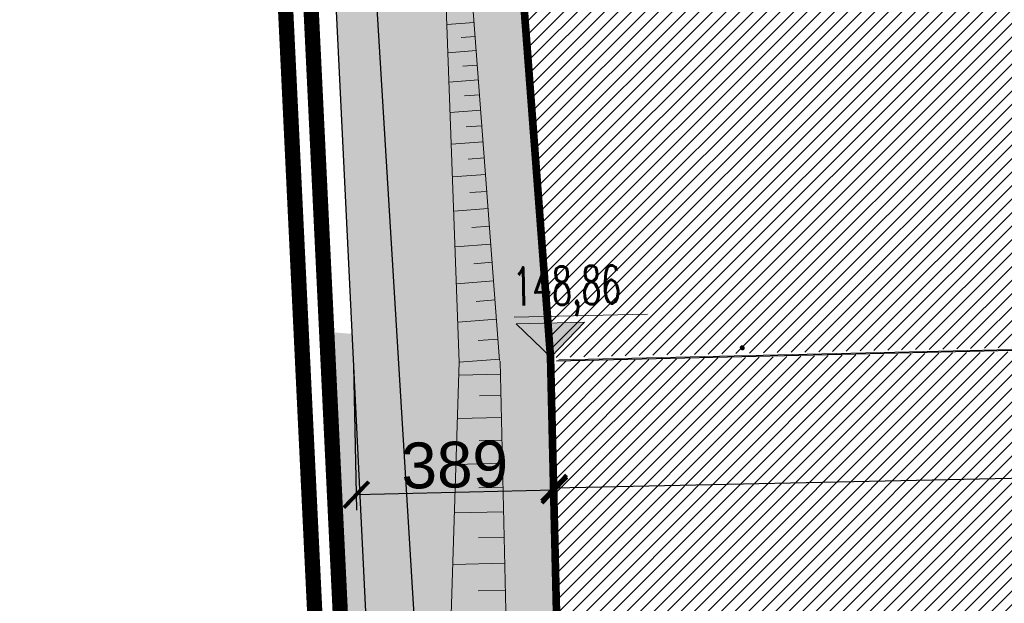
# Model space of a CAD drawing. Header units: metres. Extents: x 6438197 to 12957343, y 5629874 to 11322802.
# Tile 20 of 115: x 6443083 to 6445015, y 5641291 to 5642435. Entities that reach past the tile are written whole.
import ezdxf

# ---------------------------------------------------------------- set-up
doc = ezdxf.new("R2010")
doc.units = ezdxf.units.M
doc.header["$MEASUREMENT"] = 0
doc.header["$PDMODE"] = 3
doc.linetypes.add('ACAD_ISO04W100', pattern=[30, 24, -3, 0, -3])
for name, color, linetype, lineweight in [('_A_ZAGOSPODAROWANIE', 9, 'Continuous', 9), ('_D_krawężnik 0-10', 240, 'Continuous', 15), ('_D_RZEDNE', 10, 'Continuous', 9), ('_D_SKARPA', 80, 'Continuous', 9), ('E-OŚWIETLENIE TERENU', 10, 'Continuous', 30), ('EA_07_granice działek', 200, 'Continuous', 70), ('GSPWPN', 7, 'Continuous', 15), ('WYMIAROWANIE', 6, 'Continuous', 9), ('WYPELNIENIA', 204, 'Continuous', 5)]:
    doc.layers.add(name, color=color, linetype=linetype, lineweight=lineweight)
doc.layers.add('A-ogrodzenie', color=3, linetype='FENCELINE2')
doc.styles.add('Arial', font='arial.ttf')
doc.styles.add('simplex', font='simplex.shx', dxfattribs={"width": 0.6})
doc.linetypes.add('FENCELINE2', pattern='A,0.25,-0.1,[132,ltypeshp.shx,S=0.1,R=0,X=-0.1,Y=0],-0.1,1', length=1.45)
doc.dimstyles.new('proart_1_500', dxfattribs={"dimtxt": 90, "dimasz": 50, "dimexe": 30, "dimexo": 10, "dimgap": 8, "dimtad": 1, "dimrnd": 1, "dimzin": 9, "dimtxsty": 'Arial', "dimblk": 'ARCHTICK', "dimcen": 0, "dimclrd": 1, "dimclre": 1, "dimclrt": 3, "dimazin": 0, "dimtfac": 1, "dimtmove": 0, "dimatfit": 3, "dimfxl": 0, "dimarcsym": 0})
pattern_1 = [(37.5, (-64710.525, 3655.756), (-3.1496679, 96.34118845), [0, -76, 0, -85, 0, -81.25]), (7.5, (-64710.53, 3655.76), (88.4888353, 141.1073033), [0, -41, 0, -68.5, 0, -26.25]), (327.5, (-64772.025, 3655.76), (155.56371654, 0.3742936), [0, -25, 0, -90, 0, -117.5]), (317.5, (-64772.03, 3655.76), (150.180993, 43.9986286), [0, -12.5, 0, -59, 0, -67.5])]

# ---------------------------------------------------------------- blocks, each defined once
blk = doc.blocks.new('KOLO')
blk.add_hatch(color=0).paths.add_polyline_path([(0, -0.5), (-0.12941, -0.482963), (-0.25, -0.433013), (-0.353553, -0.353553), (-0.433013, -0.25), (-0.482963, -0.12941), (-0.5, 0), (-0.482963, 0.12941), (-0.433013, 0.25), (-0.353553, 0.353553), (-0.25, 0.433013), (-0.12941, 0.482963), (0, 0.5), (0.12941, 0.482963), (0.25, 0.433013), (0.353553, 0.353553), (0.433013, 0.25), (0.482963, 0.12941), (0.5, 0), (0.482963, -0.12941), (0.433013, -0.25), (0.353553, -0.353553), (0.25, -0.433013), (0.12941, -0.482963)])
blk = doc.blocks.new('_rzedne')
at = {"layer": '_D_RZEDNE'}
blk.add_hatch(color=256, dxfattribs=at).paths.add_polyline_path([(-0.447, 0.447), (0, 0), (0.447, 0.447)])
for p, q in [((-0.471, 0.533), (1.274, 0.533)), ((-0.447, 0.447), (0, 0)), ((-0.447, 0.447), (0.447, 0.447)), ((0.447, 0.447), (0, 0))]:
    blk.add_line(p, q, dxfattribs=at)
at = {"layer": '_D_RZEDNE', "style": 'simplex', "width": 0.6}
for tag, p in [('136,70', (-0.479, 1.301)), ('136,60', (-0.479, 0.683))]:
    blk.add_attdef(tag, p, '', height=0.5, dxfattribs=at)
blk = doc.blocks.new('_ArchTick')
at = {"color": 0, "linetype": 'ByBlock', "const_width": 0.15}
blk.add_lwpolyline([(-0.5, -0.5), (0.5, 0.5)], dxfattribs=at)
blk = doc.blocks.new('*D93')
at = {"layer": 'Defpoints', "color": 0}
for p in [(6443737.7, 5641766.6), (6444126.7, 5641756), (6443743.6, 5641503.7)]:
    blk.add_point(p, dxfattribs=at)
at = {"layer": 'WYMIAROWANIE', "color": 1, "lineweight": -2}
for p, q in [((6443737.9, 5641756.6), (6443744.3, 5641473.7)), ((6444127, 5641746), (6444132.9, 5641482.6)), ((6444132.3, 5641512.6), (6443743.6, 5641503.7))]:
    blk.add_line(p, q, dxfattribs=at)
at = {"layer": 'WYMIAROWANIE', "color": 1, "lineweight": -2, "xscale": 50, "yscale": 50, "zscale": 50}
for p, rotation in [((6443743.6, 5641503.7), 181.3003972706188), ((6444132.3, 5641512.6), 1.300397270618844)]:
    blk.add_blockref('_ArchTick', p, dxfattribs=dict(at, rotation=rotation))
at = {"layer": 'WYMIAROWANIE', "color": 3, "insert": (6443936.7, 5641562.1), "char_height": 90, "attachment_point": 5, "rotation": 1.3004, "style": 'Arial'}
blk.add_mtext('389', dxfattribs=at)
blk = doc.blocks.new('*D47')
at = {"layer": 'Defpoints', "color": 0}
for p in [(6447883.2, 5641854.9), (6444126.4, 5641773.5), (6447888.7, 5641598.2)]:
    blk.add_point(p, dxfattribs=at)
at = {"layer": 'WYMIAROWANIE', "color": 1, "lineweight": -2}
for p, q in [((6447883.4, 5641844.9), (6447889.4, 5641568.2)), ((6444126.6, 5641763.5), (6444132.6, 5641486.9)), ((6444131.9, 5641516.9), (6447888.7, 5641598.2))]:
    blk.add_line(p, q, dxfattribs=at)
at = {"layer": 'WYMIAROWANIE', "color": 1, "lineweight": -2, "xscale": 50, "yscale": 50, "zscale": 50}
for p, rotation in [((6447888.7, 5641598.2), 1.239919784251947), ((6444131.9, 5641516.9), 181.2399197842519)]:
    blk.add_blockref('_ArchTick', p, dxfattribs=dict(at, rotation=rotation))
at = {"layer": 'WYMIAROWANIE', "color": 3, "insert": (6446009.1, 5641611.5), "char_height": 90, "attachment_point": 5, "rotation": 1.2399, "style": 'Arial'}
blk.add_mtext('3758', dxfattribs=at)
blk = doc.blocks.new('*D48')
at = {"layer": 'Defpoints', "color": 0}
for p in [(6444126.5, 5641766.4), (6447268.9, 5640537.6), (6444157, 5640464.7)]:
    blk.add_point(p, dxfattribs=at)
at = {"layer": 'WYMIAROWANIE', "color": 1, "lineweight": -2}
for p, q in [((6444136.5, 5641766.6), (6447268.4, 5641839.9)), ((6447238.5, 5641839.2), (6447268.9, 5640537.6)), ((6444167, 5640464.9), (6447298.9, 5640538.3))]:
    blk.add_line(p, q, dxfattribs=at)
at = {"layer": 'WYMIAROWANIE', "color": 1, "lineweight": -2, "xscale": 50, "yscale": 50, "zscale": 50}
for p, rotation in [((6447238.5, 5641839.2), 91.34161343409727), ((6447268.9, 5640537.6), 271.3416134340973)]:
    blk.add_blockref('_ArchTick', p, dxfattribs=dict(at, rotation=rotation))
at = {"layer": 'WYMIAROWANIE', "color": 3, "insert": (6447307.7, 5641189.7), "char_height": 90, "attachment_point": 5, "rotation": 271.3416, "style": 'Arial'}
blk.add_mtext('1302', dxfattribs=at)

msp = doc.modelspace()

# ---------------------------------------------------------------- hatches: boundary and pattern name
at = {"layer": 'WYPELNIENIA'}
h = msp.add_hatch(dxfattribs=at)
h.set_pattern_fill('AR-SAND', color=94, scale=50, style=0)
h.set_pattern_definition(pattern_1)
h.paths.add_polyline_path([(6443541.051, 5645822.336), (6443223.143, 5652380.135), (6443223.796, 5652380.144), (6443225.296, 5652380.166), (6443226.789, 5652380.688), (6443228.281, 5652381.21), (6443229.781, 5652381.232), (6443231.266, 5652382.254), (6443232.759, 5652382.775), (6443234.251, 5652383.297), (6443235.737, 5652384.319), (6443236.722, 5652385.334), (6443238.215, 5652385.855), (6443239.193, 5652387.37), (6443240.178, 5652388.384), (6443241.663, 5652389.406), (6443242.141, 5652390.913), (6443243.126, 5652391.928), (6443244.104, 5652393.442), (6443244.582, 5652394.949), (6443245.06, 5652396.456), (6443246.038, 5652397.971), (6443246.017, 5652399.471), (6443246.495, 5652400.978), (6443246.973, 5652402.485), (6443246.929, 5652405.485), (6443246.926, 5652405.666), (6443321.118, 5652407.289), (6443818.913, 5645820.427)])
h.paths.add_polyline_path([(6443735.113, 5641819.25), (6444123.563, 5641789.283), (6443818.913, 5645820.427), (6443541.051, 5645822.336)])
h = msp.add_hatch(dxfattribs=at)
h.set_pattern_fill('ANSI31', color=16, scale=150, style=0)
h.paths.add_polyline_path([(6443321.429, 5652405.691), (6444021.039, 5652422.027), (6444603.706, 5651338.573), (6444601.871, 5651338.532), (6444874.575, 5650838.35), (6450595.263, 5650968.994), (6450606.688, 5650466.915), (6454624.969, 5650558.355), (6454602.252, 5651561.261), (6455055.81, 5651571.583), (6458600.395, 5651652.223), (6458714.917, 5646654.148), (6454720.129, 5646563.243), (6454791.12, 5643253.147), (6453897.566, 5643232.813), (6453920.942, 5642187.643), (6454814.953, 5642211.245), (6454802.424, 5642766.955), (6454850.162, 5640713.697), (6454559.364, 5640706.02), (6454525.988, 5642003.993), (6453926.22, 5641987.713), (6453958.656, 5640691.742), (6453367.942, 5640676.957), (6453310.776, 5643219.507), (6447852.213, 5643095.235), (6447880.453, 5641853.409), (6444125.919, 5641772.937), (6443716.284, 5647180.94)])
h.paths.add_polyline_path([(6446403.982, 5649741.583), (6446479.702, 5646442.104), (6453232.841, 5646597.25), (6453165.21, 5649497.454), (6449561.86, 5649419.3), (6449555.325, 5649817.086)], flags=16)
h = msp.add_hatch(dxfattribs=at)
h.set_pattern_fill('ANSI31', color=1, scale=150, style=0)
h.paths.add_polyline_path([(6444119.44, 5641764.935), (6444149.576, 5640463.283), (6447916.479, 5640557.322), (6447883.381, 5641844.854)])
h = msp.add_hatch(dxfattribs=at)
h.set_pattern_fill('AR-SAND', color=94, scale=50, style=0)
h.set_pattern_definition(pattern_1)
h.paths.add_polyline_path([(6443685.644, 5641823.067), (6443735.113, 5641819.25), (6444123.563, 5641789.283), (6444124.787, 5641773.084), (6444155.332, 5640467.937), (6444155.41, 5640464.613), (6447908.055, 5640555.765), (6454537.117, 5640704.477), (6454851.884, 5640712.355), (6454845.654, 5640962.121), (6457963.017, 5640721.63), (6458086.134, 5640712.132), (6455371.183, 5639736.702), (6454886.105, 5639418.802), (6451627.104, 5638296.563), (6448073.496, 5637076.851), (6446554.077, 5636573.751), (6443971.921, 5635901.606)])

# ---------------------------------------------------------------- linework, layer by layer
at = {"layer": '_A_ZAGOSPODAROWANIE', "ltscale": 0.05}
msp.add_line((6454819.367, 5642011.085), (6444141.193, 5641768.091), dxfattribs=at)
at = {"layer": '_D_krawężnik 0-10', "const_width": 15}
msp.add_lwpolyline([(6447908.054, 5640555.798), (6444155.409, 5640464.646), (6444124.786, 5641773.118), (6443320.798, 5652411.541)], dxfattribs=at)
at = {"layer": '_D_SKARPA', "color": 1}
for p, q in [((6444024.981, 5641766.771), (6443870.325, 5643813.182)), ((6443945.762, 5641763.644), (6443870.325, 5643813.182)), ((6443974.865, 5642429.907), (6443921.388, 5642425.866)), ((6443976.924, 5642402.661), (6443949.678, 5642400.602)), ((6443979.025, 5642374.859), (6443923.42, 5642370.657)), ((6443981.166, 5642346.529), (6443952.836, 5642344.387)), ((6443983.351, 5642317.62), (6443925.533, 5642313.25)), ((6443985.577, 5642288.162), (6443956.119, 5642285.936)), ((6443987.849, 5642258.103), (6443927.73, 5642253.559)), ((6443990.164, 5642227.473), (6443959.533, 5642225.158)), ((6443992.526, 5642196.217), (6443930.015, 5642191.493)), ((6443994.933, 5642164.368), (6443963.084, 5642161.961)), ((6443997.389, 5642131.869), (6443932.39, 5642126.956)), ((6443999.891, 5642098.752), (6443966.775, 5642096.249)), ((6444002.445, 5642064.959), (6443934.86, 5642059.852)), ((6444005.048, 5642030.525), (6443970.613, 5642027.923)), ((6444007.703, 5641995.388), (6443937.428, 5641990.077)), ((6444010.409, 5641959.583), (6443974.604, 5641956.877)), ((6444013.17, 5641923.047), (6443940.098, 5641917.525)), ((6444015.984, 5641885.817), (6443978.754, 5641883.004)), ((6444018.855, 5641847.828), (6443942.875, 5641842.086)), ((6444021.78, 5641809.116), (6443983.069, 5641806.191)), ((6443893.489, 5640146.581), (6443945.762, 5641763.644)), ((6444024.766, 5641769.615), (6443945.762, 5641763.644)), ((6444058.759, 5640314.526), (6444025.742, 5641765.464)), ((6444026.314, 5641740.296), (6443944.948, 5641738.444)), ((6444027.269, 5641698.358), (6443985.331, 5641697.403)), ((6444028.248, 5641655.333), (6443942.198, 5641653.375)), ((6444029.26, 5641610.854), (6443984.781, 5641609.842)), ((6444030.295, 5641565.349), (6443939.285, 5641563.278)), ((6444031.369, 5641518.179), (6443984.199, 5641517.105)), ((6444032.464, 5641470.047), (6443936.201, 5641467.856)), ((6444033.602, 5641420.027), (6443983.583, 5641418.889)), ((6444034.761, 5641369.114), (6443932.934, 5641366.796)), ((6444035.968, 5641316.075), (6443982.93, 5641314.868))]:
    msp.add_line(p, q, dxfattribs=at)
at = {"layer": 'A-ogrodzenie', "ltscale": 150}
msp.add_line((6443221.931, 5652405.153), (6444011.776, 5636112.274), dxfattribs=at)
at = {"layer": 'E-OŚWIETLENIE TERENU'}
msp.add_line((6443898.028, 5640602.56), (6443776.146, 5642601.094), dxfattribs=at)
at = {"layer": 'EA_07_granice działek', "color": 5, "linetype": 'ACAD_ISO04W100', "ltscale": 5}
msp.add_lwpolyline([(6443998.401, 5653522.364, 30, 30, 0), (6442317.158, 5653512.924, 30, 30, 0), (6442323.759, 5652309.695, 30, 30, 0), (6443128.687, 5652307.937, 30, 30, 0), (6443924.951, 5635837.747, 30, 30, 0), (6446568.248, 5636525.807, 30, 30, 0), (6448089.47, 5637029.504, 30, 30, 0), (6451643.359, 5638249.313, 30, 30, 0), (6454908.288, 5639373.593, 30, 30, 0), (6455393.648, 5639691.678, 30, 30, 0), (6459332.837, 5641106.953, 30, 30, 0), (6459514.054, 5641303.873, 30, 30, 0), (6459552.342, 5641634.061, 30, 30, 0), (6459169.977, 5643443.147, 30, 30, 0), (6459254.854, 5643859.581, 30, 30, 0), (6459484.049, 5644228.884, 30, 30, 0), (6459711.908, 5644769.282, 30, 30, 0), (6459763.693, 5645180.615, 30, 30, 0), (6459327.579, 5649037.585, 30, 30, 0), (6460380.423, 5650013.08, 30, 30, 0), (6459884.315, 5653640.157, 30, 30, 0), (6443896.405, 5653521.608, 30, 30, 0)], format="xyseb", dxfattribs=at)
at = {"layer": 'EA_07_granice działek', "color": 232, "linetype": 'ACAD_ISO04W100', "ltscale": 5}
msp.add_lwpolyline([(6443998.682, 5653472.365, 30, 30, 0), (6442367.432, 5653463.206, 30, 30, 0), (6442373.486, 5652359.586, 30, 30, 0), (6443176.333, 5652357.833, 30, 30, 0), (6443971.92, 5635901.64, 30, 30, 0), (6446554.077, 5636573.784, 30, 30, 0), (6448073.496, 5637076.884, 30, 30, 0), (6451627.103, 5638296.596, 30, 30, 0), (6454886.104, 5639418.836, 30, 30, 0), (6455371.182, 5639736.736, 30, 30, 0), (6459304.366, 5641149.854, 30, 30, 0), (6459466.259, 5641325.774, 30, 30, 0), (6459501.735, 5641631.71, 30, 30, 0), (6459118.911, 5643442.962, 30, 30, 0), (6459207.65, 5643878.34, 30, 30, 0), (6459439.499, 5644251.92, 30, 30, 0), (6459663.16, 5644782.361, 30, 30, 0), (6459713.338, 5645180.933, 30, 30, 0), (6459275.056, 5649057.083, 30, 30, 0), (6460327.359, 5650032.077, 30, 30, 0), (6459840.733, 5653589.832, 30, 30, 0), (6443947.684, 5653471.987, 30, 30, 0)], format="xyseb", dxfattribs=at)

# ---------------------------------------------------------------- block references
at = {"layer": '_D_RZEDNE', "color": 7, "lineweight": 0}
ref = msp.add_blockref('_rzedne', (6444125.699, 5641773.348), dxfattribs=dict(at, xscale=150, yscale=150, zscale=100, rotation=1.3036))
ref.add_attrib('136,60', '148,86', (6444051.484, 5641874.097), dxfattribs={"height": 75, "rotation": 1.303602, "style": 'simplex', "width": 0.6})
at = {"layer": 'GSPWPN', "color": 7, "lineweight": 15, "xscale": 8.999999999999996, "yscale": 8.999999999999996, "zscale": 8.999999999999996, "rotation": 125.9165602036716}
for p in [(6444500.532, 5641792.411), (6444500.532, 5641792.411), (6444500.532, 5641792.411), (6444500.532, 5641792.411), (6444500.532, 5641792.388), (6444500.532, 5641792.388), (6444500.532, 5641792.388), (6444500.532, 5641792.388), (6444500.553, 5641792.433), (6444500.553, 5641792.433), (6444500.554, 5641792.41), (6444500.554, 5641792.41)]:
    msp.add_blockref('KOLO', p, dxfattribs=at)
at = {"layer": 'GSPWPN', "color": 251, "lineweight": 15, "xscale": 9, "yscale": 9, "zscale": 9, "rotation": 125.916560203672}
for p in [(6444501.494, 5641791.456), (6444501.494, 5641791.456), (6444501.495, 5641791.433), (6444501.495, 5641791.433)]:
    msp.add_blockref('KOLO', p, dxfattribs=at)

# ---------------------------------------------------------------- dimensions: what is measured, and where the dimension line sits
at = {"layer": 'WYMIAROWANIE', "color": 1}
dim = msp.add_aligned_dim(p1=(6444126.492, 5641766.36), p2=(6444156.976, 5640464.716), distance=3112.813, dimstyle='proart_1_500', override={"dimblk": 'ArchTick'}, dxfattribs=at)
dim.commit()
dim.dimension.update_dxf_attribs({"geometry": '*D48', "text_midpoint": (6447307.661, 5641189.683)})
at = {"layer": 'WYMIAROWANIE'}
dim = msp.add_aligned_dim(p1=(6444126.362, 5641773.539), p2=(6447883.165, 5641854.851), distance=-256.694, dimstyle='proart_1_500', override={"dimblk": 'ArchTick'}, dxfattribs=at)
dim.commit()
dim.dimension.update_dxf_attribs({"geometry": '*D47', "text_midpoint": (6446009.15, 5641611.531)})
at = {"layer": 'WYMIAROWANIE', "color": 5}
dim = msp.add_linear_dim(base=(6443743.634, 5641503.734), p1=(6444126.728, 5641755.958), p2=(6443737.668, 5641766.552), angle=181.300397, dimstyle='proart_1_500', override={"dimtmove": 1}, dxfattribs=at)
dim.commit()
dim.dimension.update_dxf_attribs({"geometry": '*D93', "text_midpoint": (6443936.719, 5641562.114)})

doc.saveas('drawing.dxf')
